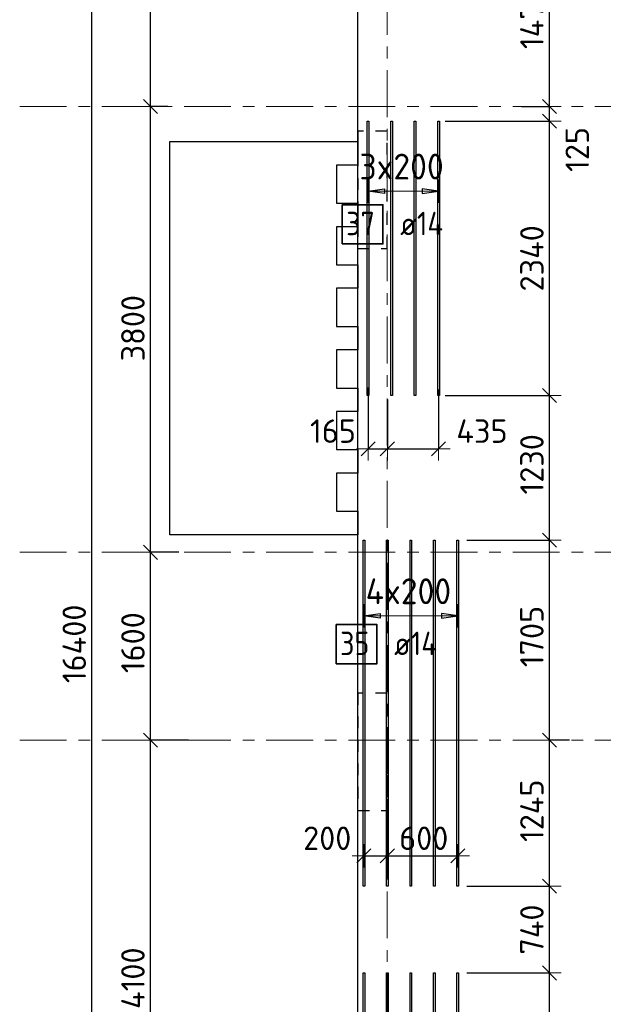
# Model space of a CAD drawing. Header units: metres. Extents: x -38 to 107, y -15 to 21.
# Tile 6 of 254: x -2.63 to 2.34, y 5.15 to 13.54. Entities that reach past the tile are written whole.
import ezdxf

# ---------------------------------------------------------------- set-up
doc = ezdxf.new("R2010")
doc.units = ezdxf.units.M
doc.header["$PDMODE"] = 65
for name, pattern in [('______11', [0.5, 0.4, -0.05, 0, -0.05]), ('______2', [0.0405, 0.03, -0.0105]), ('______5', [1.1, 0.8, -0.1, 0.1, -0.1])]:
    doc.linetypes.add(name, pattern=pattern)
for name, color, linetype, lineweight in [('XR$1$Осевая линия (1)', 7, '______5', 13), ('XR$1$Размерная линия (1)', 7, 'Continuous', 13), ('XR$5$Перекрытие (1)', 7, 'Continuous', 35), ('XR$5$Размерная линия (1)', 7, 'Continuous', 13)]:
    doc.layers.add(name, color=color, linetype=linetype, lineweight=lineweight)
doc.layers.add('XR$5$Арм.стержн.Доп. Арм верхн.зоны Х', color=7, linetype='Continuous', lineweight=35, true_color=0x8c8cff)
doc.layers.add('XR$7$Стена_ бетон несущ.', color=7, linetype='Continuous', lineweight=70, true_color=0xb4b496)
doc.styles.add('ISOCPEUR', font='txt')
doc.dimstyles.new('DIMSTYLE_2', dxfattribs={"dimtxt": 0.2, "dimasz": 0.2, "dimexe": 0, "dimexo": 0, "dimgap": 0.1, "dimtad": 2, "dimdec": 0, "dimlfac": 1000, "dimrnd": 5, "dimzin": 12, "dimdsep": 46, "dimtxsty": 'ISOCPEUR', "dimblk1": 'ALL_ML_STRICH', "dimblk2": 'ALL_ML_STRICH', "dimsah": 1, "dimcen": 0, "dimclrd": 7, "dimclre": 256, "dimclrt": 7, "dimadec": 0, "dimazin": 0, "dimtfac": 1, "dimtdec": 0, "dimtix": 1, "dimtmove": 2, "dimatfit": 3, "dimfxl": 0, "dimtzin": 0, "dimlwd": 0, "dimlwe": -3, "dimarcsym": 0})
doc.dimstyles.new('DIMSTYLE_3', dxfattribs={"dimtxt": 0.2, "dimasz": 0.2, "dimexe": 0, "dimexo": 0, "dimgap": 0.1, "dimtad": 2, "dimdec": 0, "dimlfac": 1000, "dimrnd": 5, "dimzin": 12, "dimdsep": 46, "dimtxsty": 'ISOCPEUR', "dimblk1": 'ALL_ML_STRICH', "dimblk2": 'ALL_ML_STRICH', "dimsah": 1, "dimcen": 0, "dimclrd": 7, "dimclre": 256, "dimclrt": 7, "dimadec": 0, "dimazin": 0, "dimtfac": 1, "dimtdec": 0, "dimtix": 1, "dimtmove": 2, "dimatfit": 3, "dimfxl": 0, "dimtzin": 0, "dimlwd": 0, "dimlwe": -3, "dimarcsym": 0})
doc.dimstyles.new('DIMSTYLE_36', dxfattribs={"dimtxt": 0.2, "dimasz": 0.2, "dimexe": 0, "dimexo": 0, "dimgap": 0.1, "dimtad": 0, "dimdec": 0, "dimlfac": 1000, "dimrnd": 5, "dimzin": 12, "dimdsep": 46, "dimtxsty": 'ISOCPEUR', "dimblk1": 'ALL_ML_STRICH', "dimblk2": 'ALL_ML_STRICH', "dimsah": 1, "dimcen": 0, "dimclrd": 7, "dimclre": 256, "dimclrt": 7, "dimadec": 0, "dimazin": 0, "dimtfac": 1, "dimtdec": 0, "dimtix": 1, "dimtmove": 2, "dimatfit": 3, "dimfxl": 0, "dimtvp": 1.2, "dimtzin": 0, "dimlwd": 0, "dimlwe": -3, "dimarcsym": 0})
doc.dimstyles.new('DIMSTYLE_37', dxfattribs={"dimtxt": 0.2, "dimasz": 0.2, "dimexe": 0, "dimexo": 0, "dimgap": 0.1, "dimtad": 2, "dimdec": 0, "dimlfac": 1000, "dimrnd": 5, "dimzin": 12, "dimdsep": 46, "dimtxsty": 'ISOCPEUR', "dimblk1": 'ALL_ML_STRICH', "dimblk2": 'ALL_ML_STRICH', "dimsah": 1, "dimcen": 0, "dimclrd": 7, "dimclre": 256, "dimclrt": 7, "dimadec": 0, "dimazin": 0, "dimtfac": 1, "dimtdec": 0, "dimtix": 1, "dimtmove": 2, "dimatfit": 3, "dimfxl": 0, "dimtvp": 1.2, "dimtzin": 0, "dimlwd": 0, "dimlwe": -3, "dimarcsym": 0})

# ---------------------------------------------------------------- blocks, each defined once
blk = doc.blocks.new('ALL_ML_STRICH')
at = {"color": 0, "linetype": 'ByBlock', "lineweight": -2}
for p, q in [((0, -0.5), (0, 0.5)), ((-1, 0), (0.5, 0)), ((-0.3, -0.3), (0.3, 0.3))]:
    blk.add_line(p, q, dxfattribs=at)
blk = doc.blocks.new('*D4')
at = {"layer": 'DEFPOINTS', "color": 7, "linetype": 'Continuous', "lineweight": 13, "transparency": 33554687}
for p in [(-1.6986, 16.4), (-2.2938, 0), (-2.0153, 0)]:
    blk.add_point(p, dxfattribs=at)
at = {"layer": 'XR$1$Размерная линия (1)', "color": 9, "linetype": 'Continuous', "lineweight": -2, "true_color": 0xc7c7c7, "transparency": 33554687}
for p, q in [((-1.7186, 16.4), (-2.0153, 16.4)), ((-2.2738, 0), (-2.0153, 0))]:
    blk.add_line(p, q, dxfattribs=at)
at = {"layer": 'XR$1$Размерная линия (1)', "color": 7, "linetype": 'Continuous', "lineweight": -2, "transparency": 33554687}
blk.add_line((-2.0153, 0), (-2.0153, 16.4), dxfattribs=at)
at = {"layer": 'XR$1$Размерная линия (1)', "color": 7, "linetype": 'Continuous', "lineweight": 13, "transparency": 33554687, "xscale": 0.2, "yscale": 0.2, "zscale": 0.2}
for p, rotation in [((-2.0153, 16.4), 90), ((-2.0153, 0), 270)]:
    blk.add_blockref('ALL_ML_STRICH', p, dxfattribs=dict(at, rotation=rotation))
at = {"layer": 'XR$1$Размерная линия (1)', "color": 7, "linetype": 'Continuous', "lineweight": 13, "transparency": 33554687, "insert": (-2.1653, 8.22), "char_height": 0.2, "width": 1, "attachment_point": 5, "rotation": 90, "style": 'ISOCPEUR'}
blk.add_mtext('\\A1;{16400}', dxfattribs=at)
blk = doc.blocks.new('*D6')
at = {"layer": 'DEFPOINTS', "color": 7, "linetype": 'Continuous', "lineweight": 13, "transparency": 33554687}
for p in [(-1.1719, 7.4), (-1.5153, 3.3), (-1.0635, 3.3)]:
    blk.add_point(p, dxfattribs=at)
at = {"layer": 'XR$1$Размерная линия (1)', "color": 9, "linetype": 'Continuous', "lineweight": -2, "true_color": 0xc7c7c7, "transparency": 33554687}
for p, q in [((-1.1919, 7.4), (-1.5153, 7.4)), ((-1.0835, 3.3), (-1.5153, 3.3))]:
    blk.add_line(p, q, dxfattribs=at)
at = {"layer": 'XR$1$Размерная линия (1)', "color": 7, "linetype": 'Continuous', "lineweight": -2, "transparency": 33554687}
blk.add_line((-1.5153, 3.3), (-1.5153, 7.4), dxfattribs=at)
at = {"layer": 'XR$1$Размерная линия (1)', "color": 7, "linetype": 'Continuous', "lineweight": 13, "transparency": 33554687, "xscale": 0.2, "yscale": 0.2, "zscale": 0.2}
for p, rotation in [((-1.5153, 7.4), 90), ((-1.5153, 3.3), 270)]:
    blk.add_blockref('ALL_ML_STRICH', p, dxfattribs=dict(at, rotation=rotation))
at = {"layer": 'XR$1$Размерная линия (1)', "color": 7, "linetype": 'Continuous', "lineweight": 13, "transparency": 33554687, "insert": (-1.6653, 5.37), "char_height": 0.2, "width": 0.8, "attachment_point": 5, "rotation": 90, "style": 'ISOCPEUR'}
blk.add_mtext('\\A1;{4100}', dxfattribs=at)
blk = doc.blocks.new('*D7')
at = {"layer": 'DEFPOINTS', "color": 7, "linetype": 'Continuous', "lineweight": 13, "transparency": 33554687}
for p in [(-1.2532, 9), (-1.5153, 7.4), (-1.1719, 7.4)]:
    blk.add_point(p, dxfattribs=at)
at = {"layer": 'XR$1$Размерная линия (1)', "color": 9, "linetype": 'Continuous', "lineweight": -2, "true_color": 0xc7c7c7, "transparency": 33554687}
for p, q in [((-1.2732, 9), (-1.5153, 9)), ((-1.1919, 7.4), (-1.5153, 7.4))]:
    blk.add_line(p, q, dxfattribs=at)
at = {"layer": 'XR$1$Размерная линия (1)', "color": 7, "linetype": 'Continuous', "lineweight": -2, "transparency": 33554687}
blk.add_line((-1.5153, 7.4), (-1.5153, 9), dxfattribs=at)
at = {"layer": 'XR$1$Размерная линия (1)', "color": 7, "linetype": 'Continuous', "lineweight": 13, "transparency": 33554687, "xscale": 0.2, "yscale": 0.2, "zscale": 0.2}
for p, rotation in [((-1.5153, 9), 90), ((-1.5153, 7.4), 270)]:
    blk.add_blockref('ALL_ML_STRICH', p, dxfattribs=dict(at, rotation=rotation))
at = {"layer": 'XR$1$Размерная линия (1)', "color": 7, "linetype": 'Continuous', "lineweight": 13, "transparency": 33554687, "insert": (-1.6653, 8.23), "char_height": 0.2, "width": 0.8, "attachment_point": 5, "rotation": 90, "style": 'ISOCPEUR'}
blk.add_mtext('\\A1;{1600}', dxfattribs=at)
blk = doc.blocks.new('*D8')
at = {"layer": 'DEFPOINTS', "color": 7, "linetype": 'Continuous', "lineweight": 13, "transparency": 33554687}
for p in [(-1.3472, 12.8), (-1.5153, 9), (-1.2532, 9)]:
    blk.add_point(p, dxfattribs=at)
at = {"layer": 'XR$1$Размерная линия (1)', "color": 9, "linetype": 'Continuous', "lineweight": -2, "true_color": 0xc7c7c7, "transparency": 33554687}
for p, q in [((-1.3672, 12.8), (-1.5153, 12.8)), ((-1.2732, 9), (-1.5153, 9))]:
    blk.add_line(p, q, dxfattribs=at)
at = {"layer": 'XR$1$Размерная линия (1)', "color": 7, "linetype": 'Continuous', "lineweight": -2, "transparency": 33554687}
blk.add_line((-1.5153, 9), (-1.5153, 12.8), dxfattribs=at)
at = {"layer": 'XR$1$Размерная линия (1)', "color": 7, "linetype": 'Continuous', "lineweight": 13, "transparency": 33554687, "xscale": 0.2, "yscale": 0.2, "zscale": 0.2}
for p, rotation in [((-1.5153, 12.8), 90), ((-1.5153, 9), 270)]:
    blk.add_blockref('ALL_ML_STRICH', p, dxfattribs=dict(at, rotation=rotation))
at = {"layer": 'XR$1$Размерная линия (1)', "color": 7, "linetype": 'Continuous', "lineweight": 13, "transparency": 33554687, "insert": (-1.6653, 10.91), "char_height": 0.2, "width": 0.8, "attachment_point": 5, "rotation": 90, "style": 'ISOCPEUR'}
blk.add_mtext('\\A1;{3800}', dxfattribs=at)
blk = doc.blocks.new('*D9')
at = {"layer": 'DEFPOINTS', "color": 7, "linetype": 'Continuous', "lineweight": 13, "transparency": 33554687}
for p in [(-1.2605, 16.4), (-1.5153, 12.8), (-1.3472, 12.8)]:
    blk.add_point(p, dxfattribs=at)
at = {"layer": 'XR$1$Размерная линия (1)', "color": 9, "linetype": 'Continuous', "lineweight": -2, "true_color": 0xc7c7c7, "transparency": 33554687}
for p, q in [((-1.2805, 16.4), (-1.5153, 16.4)), ((-1.3672, 12.8), (-1.5153, 12.8))]:
    blk.add_line(p, q, dxfattribs=at)
at = {"layer": 'XR$1$Размерная линия (1)', "color": 7, "linetype": 'Continuous', "lineweight": -2, "transparency": 33554687}
blk.add_line((-1.5153, 12.8), (-1.5153, 16.4), dxfattribs=at)
at = {"layer": 'XR$1$Размерная линия (1)', "color": 7, "linetype": 'Continuous', "lineweight": 13, "transparency": 33554687, "xscale": 0.2, "yscale": 0.2, "zscale": 0.2}
for p, rotation in [((-1.5153, 16.4), 90), ((-1.5153, 12.8), 270)]:
    blk.add_blockref('ALL_ML_STRICH', p, dxfattribs=dict(at, rotation=rotation))
at = {"layer": 'XR$1$Размерная линия (1)', "color": 7, "linetype": 'Continuous', "lineweight": 13, "transparency": 33554687, "insert": (-1.6653, 14.61), "char_height": 0.2, "width": 0.8, "attachment_point": 5, "rotation": 90, "style": 'ISOCPEUR'}
blk.add_mtext('\\A1;{3600}', dxfattribs=at)
blk = doc.blocks.new('*D621')
at = {"layer": 'DEFPOINTS', "color": 7, "linetype": 'Continuous', "lineweight": 13, "transparency": 33554687}
for p in [(0.338, 10.4234), (0.5022, 10.3236), (0.338, 9.883)]:
    blk.add_point(p, dxfattribs=at)
at = {"layer": 'XR$5$Размерная линия (1)', "color": 9, "linetype": 'Continuous', "lineweight": -2, "true_color": 0xc7c7c7, "transparency": 33554687}
for p, q in [((0.338, 10.4034), (0.338, 9.883)), ((0.5022, 10.3036), (0.5022, 9.883))]:
    blk.add_line(p, q, dxfattribs=at)
at = {"layer": 'XR$5$Размерная линия (1)', "color": 7, "linetype": 'Continuous', "lineweight": -2, "transparency": 33554687}
blk.add_line((0.338, 9.883), (0.5022, 9.883), dxfattribs=at)
at = {"layer": 'XR$5$Размерная линия (1)', "color": 7, "linetype": 'Continuous', "lineweight": 13, "transparency": 33554687, "xscale": 0.2, "yscale": 0.2, "zscale": 0.2, "rotation": 180}
blk.add_blockref('ALL_ML_STRICH', (0.338, 9.883), dxfattribs=at)
at = {"layer": 'XR$5$Размерная линия (1)', "color": 7, "linetype": 'Continuous', "lineweight": 13, "transparency": 33554687, "xscale": 0.2, "yscale": 0.2, "zscale": 0.2}
blk.add_blockref('ALL_ML_STRICH', (0.5022, 9.883), dxfattribs=at)
at = {"layer": 'XR$5$Размерная линия (1)', "color": 7, "linetype": 'Continuous', "lineweight": 13, "transparency": 33554687, "insert": (0.0386, 10.033), "char_height": 0.2, "width": 0.6, "attachment_point": 5, "style": 'ISOCPEUR'}
blk.add_mtext('\\A1;{165}', dxfattribs=at)
blk = doc.blocks.new('*D622')
at = {"layer": 'DEFPOINTS', "color": 7, "linetype": 'Continuous', "lineweight": 13, "transparency": 33554687}
for p in [(0.938, 10.4069), (0.5022, 10.3236), (0.5022, 9.883)]:
    blk.add_point(p, dxfattribs=at)
at = {"layer": 'XR$5$Размерная линия (1)', "color": 9, "linetype": 'Continuous', "lineweight": -2, "true_color": 0xc7c7c7, "transparency": 33554687}
for p, q in [((0.938, 10.3869), (0.938, 9.883)), ((0.5022, 10.3036), (0.5022, 9.883))]:
    blk.add_line(p, q, dxfattribs=at)
at = {"layer": 'XR$5$Размерная линия (1)', "color": 7, "linetype": 'Continuous', "lineweight": -2, "transparency": 33554687}
blk.add_line((0.5022, 9.883), (0.938, 9.883), dxfattribs=at)
at = {"layer": 'XR$5$Размерная линия (1)', "color": 7, "linetype": 'Continuous', "lineweight": 13, "transparency": 33554687, "xscale": 0.2, "yscale": 0.2, "zscale": 0.2, "rotation": 180}
blk.add_blockref('ALL_ML_STRICH', (0.5022, 9.883), dxfattribs=at)
at = {"layer": 'XR$5$Размерная линия (1)', "color": 7, "linetype": 'Continuous', "lineweight": 13, "transparency": 33554687, "xscale": 0.2, "yscale": 0.2, "zscale": 0.2}
blk.add_blockref('ALL_ML_STRICH', (0.938, 9.883), dxfattribs=at)
at = {"layer": 'XR$5$Размерная линия (1)', "color": 7, "linetype": 'Continuous', "lineweight": 13, "transparency": 33554687, "insert": (1.308, 10.0331), "char_height": 0.2, "width": 0.6, "attachment_point": 5, "style": 'ISOCPEUR'}
blk.add_mtext('\\A1;{435}', dxfattribs=at)
blk = doc.blocks.new('*D819')
at = {"layer": 'DEFPOINTS', "color": 7, "linetype": 'Continuous', "lineweight": 13, "transparency": 33554687}
for p in [(1.16, 5.4147), (1.6516, 3.3), (1.8833, 3.3)]:
    blk.add_point(p, dxfattribs=at)
at = {"layer": 'XR$5$Размерная линия (1)', "color": 9, "linetype": 'Continuous', "lineweight": -2, "true_color": 0xc7c7c7, "transparency": 33554687}
for p, q in [((1.18, 5.4147), (1.8833, 5.4147)), ((1.6716, 3.3), (1.8833, 3.3))]:
    blk.add_line(p, q, dxfattribs=at)
at = {"layer": 'XR$5$Размерная линия (1)', "color": 7, "linetype": 'Continuous', "lineweight": -2, "transparency": 33554687}
blk.add_line((1.8833, 3.3), (1.8833, 5.4147), dxfattribs=at)
at = {"layer": 'XR$5$Размерная линия (1)', "color": 7, "linetype": 'Continuous', "lineweight": 13, "transparency": 33554687, "xscale": 0.2, "yscale": 0.2, "zscale": 0.2}
for p, rotation in [((1.8833, 5.4147), 90), ((1.8833, 3.3), 270)]:
    blk.add_blockref('ALL_ML_STRICH', p, dxfattribs=dict(at, rotation=rotation))
at = {"layer": 'XR$5$Размерная линия (1)', "color": 7, "linetype": 'Continuous', "lineweight": 13, "transparency": 33554687, "insert": (1.7333, 4.4073), "char_height": 0.2, "width": 0.8, "attachment_point": 5, "rotation": 90, "style": 'ISOCPEUR'}
blk.add_mtext('\\A1;{2115}', dxfattribs=at)
blk = doc.blocks.new('*D820')
at = {"layer": 'DEFPOINTS', "color": 7, "linetype": 'Continuous', "lineweight": 13, "transparency": 33554687}
for p in [(1.16, 6.1547), (1.16, 5.4147), (1.8833, 5.4147)]:
    blk.add_point(p, dxfattribs=at)
at = {"layer": 'XR$5$Размерная линия (1)', "color": 9, "linetype": 'Continuous', "lineweight": -2, "true_color": 0xc7c7c7, "transparency": 33554687}
for p, q in [((1.18, 6.1547), (1.8833, 6.1547)), ((1.18, 5.4147), (1.8833, 5.4147))]:
    blk.add_line(p, q, dxfattribs=at)
at = {"layer": 'XR$5$Размерная линия (1)', "color": 7, "linetype": 'Continuous', "lineweight": -2, "transparency": 33554687}
blk.add_line((1.8833, 5.4147), (1.8833, 6.1547), dxfattribs=at)
at = {"layer": 'XR$5$Размерная линия (1)', "color": 7, "linetype": 'Continuous', "lineweight": 13, "transparency": 33554687, "xscale": 0.2, "yscale": 0.2, "zscale": 0.2}
for p, rotation in [((1.8833, 6.1547), 90), ((1.8833, 5.4147), 270)]:
    blk.add_blockref('ALL_ML_STRICH', p, dxfattribs=dict(at, rotation=rotation))
at = {"layer": 'XR$5$Размерная линия (1)', "color": 7, "linetype": 'Continuous', "lineweight": 13, "transparency": 33554687, "insert": (1.7333, 5.7847), "char_height": 0.2, "width": 0.6, "attachment_point": 5, "rotation": 90, "style": 'ISOCPEUR'}
blk.add_mtext('\\A1;{740}', dxfattribs=at)
blk = doc.blocks.new('*D821')
at = {"layer": 'DEFPOINTS', "color": 7, "linetype": 'Continuous', "lineweight": 13, "transparency": 33554687}
for p in [(2.0728, 7.4), (1.16, 6.1547), (1.8833, 6.1547)]:
    blk.add_point(p, dxfattribs=at)
at = {"layer": 'XR$5$Размерная линия (1)', "color": 9, "linetype": 'Continuous', "lineweight": -2, "true_color": 0xc7c7c7, "transparency": 33554687}
for p, q in [((2.0528, 7.4), (1.8833, 7.4)), ((1.18, 6.1547), (1.8833, 6.1547))]:
    blk.add_line(p, q, dxfattribs=at)
at = {"layer": 'XR$5$Размерная линия (1)', "color": 7, "linetype": 'Continuous', "lineweight": -2, "transparency": 33554687}
blk.add_line((1.8833, 6.1547), (1.8833, 7.4), dxfattribs=at)
at = {"layer": 'XR$5$Размерная линия (1)', "color": 7, "linetype": 'Continuous', "lineweight": 13, "transparency": 33554687, "xscale": 0.2, "yscale": 0.2, "zscale": 0.2}
for p, rotation in [((1.8833, 7.4), 90), ((1.8833, 6.1547), 270)]:
    blk.add_blockref('ALL_ML_STRICH', p, dxfattribs=dict(at, rotation=rotation))
at = {"layer": 'XR$5$Размерная линия (1)', "color": 7, "linetype": 'Continuous', "lineweight": 13, "transparency": 33554687, "insert": (1.7333, 6.7973), "char_height": 0.2, "width": 0.8, "attachment_point": 5, "rotation": 90, "style": 'ISOCPEUR'}
blk.add_mtext('\\A1;{1245}', dxfattribs=at)
blk = doc.blocks.new('*D822')
at = {"layer": 'DEFPOINTS', "color": 7, "linetype": 'Continuous', "lineweight": 13, "transparency": 33554687}
for p in [(1.16, 9.1044), (1.8833, 7.4), (2.0728, 7.4)]:
    blk.add_point(p, dxfattribs=at)
at = {"layer": 'XR$5$Размерная линия (1)', "color": 9, "linetype": 'Continuous', "lineweight": -2, "true_color": 0xc7c7c7, "transparency": 33554687}
for p, q in [((1.18, 9.1044), (1.8833, 9.1044)), ((2.0528, 7.4), (1.8833, 7.4))]:
    blk.add_line(p, q, dxfattribs=at)
at = {"layer": 'XR$5$Размерная линия (1)', "color": 7, "linetype": 'Continuous', "lineweight": -2, "transparency": 33554687}
blk.add_line((1.8833, 7.4), (1.8833, 9.1044), dxfattribs=at)
at = {"layer": 'XR$5$Размерная линия (1)', "color": 7, "linetype": 'Continuous', "lineweight": 13, "transparency": 33554687, "xscale": 0.2, "yscale": 0.2, "zscale": 0.2}
for p, rotation in [((1.8833, 9.1044), 90), ((1.8833, 7.4), 270)]:
    blk.add_blockref('ALL_ML_STRICH', p, dxfattribs=dict(at, rotation=rotation))
at = {"layer": 'XR$5$Размерная линия (1)', "color": 7, "linetype": 'Continuous', "lineweight": 13, "transparency": 33554687, "insert": (1.7333, 8.2822), "char_height": 0.2, "width": 0.8, "attachment_point": 5, "rotation": 90, "style": 'ISOCPEUR'}
blk.add_mtext('\\A1;{1705}', dxfattribs=at)
blk = doc.blocks.new('*D823')
at = {"layer": 'DEFPOINTS', "color": 7, "linetype": 'Continuous', "lineweight": 13, "transparency": 33554687}
for p in [(0.976, 10.3356), (1.16, 9.1044), (1.8833, 9.1044)]:
    blk.add_point(p, dxfattribs=at)
at = {"layer": 'XR$5$Размерная линия (1)', "color": 9, "linetype": 'Continuous', "lineweight": -2, "true_color": 0xc7c7c7, "transparency": 33554687}
for p, q in [((0.996, 10.3356), (1.8833, 10.3356)), ((1.18, 9.1044), (1.8833, 9.1044))]:
    blk.add_line(p, q, dxfattribs=at)
at = {"layer": 'XR$5$Размерная линия (1)', "color": 7, "linetype": 'Continuous', "lineweight": -2, "transparency": 33554687}
blk.add_line((1.8833, 9.1044), (1.8833, 10.3356), dxfattribs=at)
at = {"layer": 'XR$5$Размерная линия (1)', "color": 7, "linetype": 'Continuous', "lineweight": 13, "transparency": 33554687, "xscale": 0.2, "yscale": 0.2, "zscale": 0.2}
for p, rotation in [((1.8833, 10.3356), 90), ((1.8833, 9.1044), 270)]:
    blk.add_blockref('ALL_ML_STRICH', p, dxfattribs=dict(at, rotation=rotation))
at = {"layer": 'XR$5$Размерная линия (1)', "color": 7, "linetype": 'Continuous', "lineweight": 13, "transparency": 33554687, "insert": (1.7333, 9.75), "char_height": 0.2, "width": 0.8, "attachment_point": 5, "rotation": 90, "style": 'ISOCPEUR'}
blk.add_mtext('\\A1;{1230}', dxfattribs=at)
blk = doc.blocks.new('*D824')
at = {"layer": 'DEFPOINTS', "color": 7, "linetype": 'Continuous', "lineweight": 13, "transparency": 33554687}
for p in [(0.976, 12.6754), (0.976, 10.3356), (1.8833, 10.3356)]:
    blk.add_point(p, dxfattribs=at)
at = {"layer": 'XR$5$Размерная линия (1)', "color": 9, "linetype": 'Continuous', "lineweight": -2, "true_color": 0xc7c7c7, "transparency": 33554687}
for p, q in [((0.996, 12.6754), (1.8833, 12.6754)), ((0.996, 10.3356), (1.8833, 10.3356))]:
    blk.add_line(p, q, dxfattribs=at)
at = {"layer": 'XR$5$Размерная линия (1)', "color": 7, "linetype": 'Continuous', "lineweight": -2, "transparency": 33554687}
blk.add_line((1.8833, 10.3356), (1.8833, 12.6754), dxfattribs=at)
at = {"layer": 'XR$5$Размерная линия (1)', "color": 7, "linetype": 'Continuous', "lineweight": 13, "transparency": 33554687, "xscale": 0.2, "yscale": 0.2, "zscale": 0.2}
for p, rotation in [((1.8833, 12.6754), 90), ((1.8833, 10.3356), 270)]:
    blk.add_blockref('ALL_ML_STRICH', p, dxfattribs=dict(at, rotation=rotation))
at = {"layer": 'XR$5$Размерная линия (1)', "color": 7, "linetype": 'Continuous', "lineweight": 13, "transparency": 33554687, "insert": (1.7333, 11.5055), "char_height": 0.2, "width": 0.8, "attachment_point": 5, "rotation": 90, "style": 'ISOCPEUR'}
blk.add_mtext('\\A1;{2340}', dxfattribs=at)
blk = doc.blocks.new('*D825')
at = {"layer": 'DEFPOINTS', "color": 7, "linetype": 'Continuous', "lineweight": 13, "transparency": 33554687}
for p in [(1.6235, 12.8), (0.976, 12.6754), (1.8833, 12.6754)]:
    blk.add_point(p, dxfattribs=at)
at = {"layer": 'XR$5$Размерная линия (1)', "color": 9, "linetype": 'Continuous', "lineweight": -2, "true_color": 0xc7c7c7, "transparency": 33554687}
for p, q in [((1.6435, 12.8), (1.8833, 12.8)), ((0.996, 12.6754), (1.8833, 12.6754))]:
    blk.add_line(p, q, dxfattribs=at)
at = {"layer": 'XR$5$Размерная линия (1)', "color": 7, "linetype": 'Continuous', "lineweight": -2, "transparency": 33554687}
blk.add_line((1.8833, 12.6754), (1.8833, 12.8), dxfattribs=at)
at = {"layer": 'XR$5$Размерная линия (1)', "color": 7, "linetype": 'Continuous', "lineweight": 13, "transparency": 33554687, "xscale": 0.2, "yscale": 0.2, "zscale": 0.2}
for p, rotation in [((1.8833, 12.8), 90), ((1.8833, 12.6754), 270)]:
    blk.add_blockref('ALL_ML_STRICH', p, dxfattribs=dict(at, rotation=rotation))
at = {"layer": 'XR$5$Размерная линия (1)', "color": 7, "linetype": 'Continuous', "lineweight": 13, "transparency": 33554687, "insert": (2.1198, 12.4335), "char_height": 0.2, "width": 0.6, "attachment_point": 5, "rotation": 90, "style": 'ISOCPEUR'}
blk.add_mtext('\\A1;{125}', dxfattribs=at)
blk = doc.blocks.new('*D826')
at = {"layer": 'DEFPOINTS', "color": 7, "linetype": 'Continuous', "lineweight": 13, "transparency": 33554687}
for p in [(1.168, 14.2747), (1.6235, 12.8), (1.8833, 12.8)]:
    blk.add_point(p, dxfattribs=at)
at = {"layer": 'XR$5$Размерная линия (1)', "color": 9, "linetype": 'Continuous', "lineweight": -2, "true_color": 0xc7c7c7, "transparency": 33554687}
for p, q in [((1.188, 14.2747), (1.8833, 14.2747)), ((1.6435, 12.8), (1.8833, 12.8))]:
    blk.add_line(p, q, dxfattribs=at)
at = {"layer": 'XR$5$Размерная линия (1)', "color": 7, "linetype": 'Continuous', "lineweight": -2, "transparency": 33554687}
blk.add_line((1.8833, 12.8), (1.8833, 14.2747), dxfattribs=at)
at = {"layer": 'XR$5$Размерная линия (1)', "color": 7, "linetype": 'Continuous', "lineweight": 13, "transparency": 33554687, "xscale": 0.2, "yscale": 0.2, "zscale": 0.2}
for p, rotation in [((1.8833, 14.2747), 90), ((1.8833, 12.8), 270)]:
    blk.add_blockref('ALL_ML_STRICH', p, dxfattribs=dict(at, rotation=rotation))
at = {"layer": 'XR$5$Размерная линия (1)', "color": 7, "linetype": 'Continuous', "lineweight": 13, "transparency": 33554687, "insert": (1.7333, 13.5573), "char_height": 0.2, "width": 0.8, "attachment_point": 5, "rotation": 90, "style": 'ISOCPEUR'}
blk.add_mtext('\\A1;{1475}', dxfattribs=at)
blk = doc.blocks.new('*D829')
at = {"layer": 'DEFPOINTS', "color": 7, "linetype": 'Continuous', "lineweight": 13, "transparency": 33554687}
for p in [(0.3022, 6.4795), (0.5022, 6.4836), (0.3022, 6.413)]:
    blk.add_point(p, dxfattribs=at)
at = {"layer": 'XR$5$Размерная линия (1)', "color": 9, "linetype": 'Continuous', "lineweight": -2, "true_color": 0xc7c7c7, "transparency": 33554687}
for p, q in [((0.5022, 6.4636), (0.5022, 6.413)), ((0.3022, 6.4595), (0.3022, 6.413))]:
    blk.add_line(p, q, dxfattribs=at)
at = {"layer": 'XR$5$Размерная линия (1)', "color": 7, "linetype": 'Continuous', "lineweight": -2, "transparency": 33554687}
blk.add_line((0.3022, 6.413), (0.5022, 6.413), dxfattribs=at)
at = {"layer": 'XR$5$Размерная линия (1)', "color": 7, "linetype": 'Continuous', "lineweight": 13, "transparency": 33554687, "xscale": 0.2, "yscale": 0.2, "zscale": 0.2, "rotation": 180}
blk.add_blockref('ALL_ML_STRICH', (0.3022, 6.413), dxfattribs=at)
at = {"layer": 'XR$5$Размерная линия (1)', "color": 7, "linetype": 'Continuous', "lineweight": 13, "transparency": 33554687, "xscale": 0.2, "yscale": 0.2, "zscale": 0.2}
blk.add_blockref('ALL_ML_STRICH', (0.5022, 6.413), dxfattribs=at)
at = {"layer": 'XR$5$Размерная линия (1)', "color": 7, "linetype": 'Continuous', "lineweight": 13, "transparency": 33554687, "insert": (-0.0102, 6.5629), "char_height": 0.2, "width": 0.6, "attachment_point": 5, "style": 'ISOCPEUR'}
blk.add_mtext('\\A1;{200}', dxfattribs=at)
blk = doc.blocks.new('*D830')
at = {"layer": 'DEFPOINTS', "color": 7, "linetype": 'Continuous', "lineweight": 13, "transparency": 33554687}
for p in [(0.5022, 6.4836), (1.1022, 6.4753), (0.5022, 6.413)]:
    blk.add_point(p, dxfattribs=at)
at = {"layer": 'XR$5$Размерная линия (1)', "color": 9, "linetype": 'Continuous', "lineweight": -2, "true_color": 0xc7c7c7, "transparency": 33554687}
for p, q in [((0.5022, 6.4636), (0.5022, 6.413)), ((1.1022, 6.4553), (1.1022, 6.413))]:
    blk.add_line(p, q, dxfattribs=at)
at = {"layer": 'XR$5$Размерная линия (1)', "color": 7, "linetype": 'Continuous', "lineweight": -2, "transparency": 33554687}
blk.add_line((0.5022, 6.413), (1.1022, 6.413), dxfattribs=at)
at = {"layer": 'XR$5$Размерная линия (1)', "color": 7, "linetype": 'Continuous', "lineweight": 13, "transparency": 33554687, "xscale": 0.2, "yscale": 0.2, "zscale": 0.2, "rotation": 180}
blk.add_blockref('ALL_ML_STRICH', (0.5022, 6.413), dxfattribs=at)
at = {"layer": 'XR$5$Размерная линия (1)', "color": 7, "linetype": 'Continuous', "lineweight": 13, "transparency": 33554687, "xscale": 0.2, "yscale": 0.2, "zscale": 0.2}
blk.add_blockref('ALL_ML_STRICH', (1.1022, 6.413), dxfattribs=at)
at = {"layer": 'XR$5$Размерная линия (1)', "color": 7, "linetype": 'Continuous', "lineweight": 13, "transparency": 33554687, "insert": (0.8122, 6.563), "char_height": 0.2, "width": 0.6, "attachment_point": 5, "style": 'ISOCPEUR'}
blk.add_mtext('\\A1;{600}', dxfattribs=at)

msp = doc.modelspace()

# ---------------------------------------------------------------- linework, layer by layer
at = {"layer": 'XR$1$Осевая линия (1)', "color": 253, "linetype": '______11', "lineweight": 13, "true_color": 0xa0a0a0, "transparency": 33554687}
for p, q in [((0.5, -3.39), (0.5, 19.78)), ((-2.63, 12.8), (62.6, 12.8)), ((-2.63, 9), (62.6, 9)), ((-2.63, 7.4), (62.6, 7.4))]:
    msp.add_line(p, q, dxfattribs=at)
at = {"layer": 'XR$5$Арм.стержн.Доп. Арм верхн.зоны Х', "color": 253, "linetype": 'Continuous', "lineweight": -3, "true_color": 0xa0a0a0, "transparency": 33554687}
for p, q in [((0.338, 12.0779), (0.338, 12.1779)), ((0.938, 12.0779), (0.938, 12.1779)), ((0.338, 12.0779), (0.338, 11.9779)), ((0.938, 12.0779), (0.938, 11.9779)), ((0.302, 8.458), (0.302, 8.558)), ((1.102, 8.458), (1.102, 8.558)), ((0.302, 8.458), (0.302, 8.358)), ((1.102, 8.458), (1.102, 8.358))]:
    msp.add_line(p, q, dxfattribs=at)
at = {"layer": 'XR$5$Арм.стержн.Доп. Арм верхн.зоны Х', "color": 7, "linetype": 'Continuous', "lineweight": 25, "transparency": 33554687}
for p, q in [((0.338, 12.0779), (0.478, 12.0979)), ((0.478, 12.0979), (0.478, 12.0579)), ((0.938, 12.0779), (0.798, 12.0979)), ((0.798, 12.0979), (0.798, 12.0579)), ((0.478, 12.0579), (0.338, 12.0779)), ((0.798, 12.0579), (0.938, 12.0779)), ((0.302, 8.458), (0.442, 8.478)), ((0.442, 8.478), (0.442, 8.438)), ((1.102, 8.458), (0.962, 8.478)), ((0.962, 8.478), (0.962, 8.438)), ((0.442, 8.438), (0.302, 8.458)), ((0.962, 8.438), (1.102, 8.458))]:
    msp.add_line(p, q, dxfattribs=at)
at = {"layer": 'XR$5$Арм.стержн.Доп. Арм верхн.зоны Х', "color": 7, "linetype": 'Continuous', "lineweight": 13, "transparency": 33554687}
for p, q in [((0.338, 12.0779), (0.338, 12.0779)), ((0.338, 12.0779), (0.938, 12.0779)), ((0.938, 12.0779), (0.938, 12.0779)), ((0.302, 8.458), (0.302, 8.458)), ((0.302, 8.458), (1.102, 8.458)), ((1.102, 8.458), (1.102, 8.458))]:
    msp.add_line(p, q, dxfattribs=at)
at = {"layer": 'XR$5$Арм.стержн.Доп. Арм верхн.зоны Х', "color": 7, "linetype": 'Continuous', "lineweight": 25, "transparency": 33554687}
for points in [[(0.331, 10.3356), (0.331, 12.6756), (0.345, 12.6756), (0.345, 10.3356), (0.331, 10.3356)], [(0.531, 10.3356), (0.531, 12.6756), (0.545, 12.6756), (0.545, 10.3356), (0.531, 10.3356)], [(0.731, 10.3356), (0.731, 12.6756), (0.745, 12.6756), (0.745, 10.3356), (0.731, 10.3356)], [(0.931, 10.3356), (0.931, 12.6756), (0.945, 12.6756), (0.945, 10.3356), (0.931, 10.3356)], [(0.295, 6.1547), (0.295, 9.1047), (0.309, 9.1047), (0.309, 6.1547), (0.295, 6.1547)], [(0.495, 6.1547), (0.495, 9.1047), (0.509, 9.1047), (0.509, 6.1547), (0.495, 6.1547)], [(0.695, 6.1547), (0.695, 9.1047), (0.709, 9.1047), (0.709, 6.1547), (0.695, 6.1547)], [(0.895, 6.1547), (0.895, 9.1047), (0.909, 9.1047), (0.909, 6.1547), (0.895, 6.1547)], [(1.095, 6.1547), (1.095, 9.1047), (1.109, 9.1047), (1.109, 6.1547), (1.095, 6.1547)], [(0.295, 2.4647), (0.295, 5.4147), (0.309, 5.4147), (0.309, 2.4647), (0.295, 2.4647)], [(0.495, 2.4647), (0.495, 5.4147), (0.509, 5.4147), (0.509, 2.4647), (0.495, 2.4647)], [(0.695, 2.4647), (0.695, 5.4147), (0.709, 5.4147), (0.709, 2.4647), (0.695, 2.4647)], [(0.895, 2.4647), (0.895, 5.4147), (0.909, 5.4147), (0.909, 2.4647), (0.895, 2.4647)], [(1.095, 2.4647), (1.095, 5.4147), (1.109, 5.4147), (1.109, 2.4647), (1.095, 2.4647)]]:
    msp.add_lwpolyline(points, dxfattribs=at)
at = {"layer": 'XR$5$Арм.стержн.Доп. Арм верхн.зоны Х', "color": 7, "linetype": 'Continuous', "lineweight": 35, "transparency": 33554687}
for points in [[(0.1181, 11.6291), (0.4648, 11.6291), (0.4648, 11.9624), (0.1181, 11.9624), (0.1181, 11.6291)], [(0.0664, 8.0505), (0.413, 8.0505), (0.413, 8.3838), (0.0664, 8.3838), (0.0664, 8.0505)]]:
    msp.add_lwpolyline(points, dxfattribs=at)
at = {"layer": 'XR$5$Перекрытие (1)', "color": 7, "linetype": 'Continuous', "lineweight": 25, "transparency": 33554687}
for p, q in [((0.25, -0.2498), (0.25, 16.6502)), ((-1.35, 9.1502), (-1.35, 12.5002)), ((-1.35, 12.5002), (0.0698, 12.5002)), ((0.0698, 12.5002), (0.2498, 12.5002)), ((0.2498, 12.5002), (0.2498, 12.3002)), ((0.2498, 12.3002), (0.0698, 12.3002)), ((0.07, 12.3002), (0.07, 11.9752)), ((0.0698, 11.9752), (0.2498, 11.9752)), ((0.2498, 11.9752), (0.2498, 11.7752)), ((0.2498, 11.7752), (0.0698, 11.7752)), ((0.07, 11.7752), (0.07, 11.4502)), ((0.0698, 11.4502), (0.2498, 11.4502)), ((0.2498, 11.4502), (0.2498, 11.2502)), ((0.2498, 11.2502), (0.0698, 11.2502)), ((0.07, 11.2502), (0.07, 10.9252)), ((0.0698, 10.9252), (0.2498, 10.9252)), ((0.2498, 10.9252), (0.2498, 10.7252)), ((0.2498, 10.7252), (0.0698, 10.7252)), ((0.07, 10.7252), (0.07, 10.4002)), ((0.0698, 10.4002), (0.2498, 10.4002)), ((0.2498, 10.4002), (0.2498, 10.2002)), ((0.2498, 10.2002), (0.0698, 10.2002)), ((0.07, 10.2002), (0.07, 9.8752)), ((0.0698, 9.8752), (0.2498, 9.8752)), ((0.2498, 9.8752), (0.2498, 9.6752)), ((0.2498, 9.6752), (0.0698, 9.6752)), ((0.07, 9.6752), (0.07, 9.3502)), ((0.0698, 9.3502), (0.2498, 9.3502)), ((0.2498, 9.3502), (0.2498, 9.1502)), ((0.0698, 9.1502), (-1.35, 9.1502)), ((0.2498, 9.1502), (0.0698, 9.1502))]:
    msp.add_line(p, q, dxfattribs=at)
at = {"layer": 'XR$7$Стена_ бетон несущ.', "color": 253, "linetype": '______2', "lineweight": -3, "true_color": 0xa0a0a0, "transparency": 33554687}
for p, q in [((0.5, 12.59), (0.25, 12.59)), ((0.25, 12.59), (0.25, 11.59)), ((0.5, 11.59), (0.5, 12.59)), ((0.25, 11.59), (0.5, 11.59)), ((0.5, 7.7999), (0.25, 7.7999)), ((0.25, 7.7999), (0.25, 7.7999)), ((0.25, 7.7999), (0.25, 6.7999)), ((0.5, 7.4), (0.5, 7.7999)), ((0.5, 7.2), (0.5, 7.4)), ((0.5, 6.7999), (0.5, 7.2)), ((0.25, 6.7999), (0.5, 6.7999))]:
    msp.add_line(p, q, dxfattribs=at)

# ---------------------------------------------------------------- texts
at = {"layer": 'XR$5$Арм.стержн.Доп. Арм верхн.зоны Х', "color": 7, "linetype": 'Continuous', "lineweight": 13, "transparency": 33554687, "char_height": 0.22, "attachment_point": 7, "style": 'ISOCPEUR'}
for s, insert, width in [('\\W0.95;3x200', (0.264, 12.1779), 0.873359), ('\\W0.95;4x200', (0.317, 8.558), 0.895564)]:
    msp.add_mtext(s, dxfattribs=dict(at, insert=insert, width=width))
at = {"layer": 'XR$5$Арм.стержн.Доп. Арм верхн.зоны Х', "color": 7, "linetype": 'Continuous', "lineweight": 25, "transparency": 33554687, "char_height": 0.2, "attachment_point": 7, "style": 'ISOCPEUR'}
for s, insert, width in [('\\W0.87;37', (0.1514, 11.7024), 0.367208), ('\\W0.89; ø14 ', (0.4981, 11.7024), 0.769432), ('\\W0.87;35', (0.0997, 8.1238), 0.367208), ('\\W0.89; ø14 ', (0.4464, 8.1238), 0.769432)]:
    msp.add_mtext(s, dxfattribs=dict(at, insert=insert, width=width))

# ---------------------------------------------------------------- dimensions: what is measured, and where the dimension line sits
at = {"layer": 'XR$1$Размерная линия (1)', "color": 7, "linetype": 'Continuous', "lineweight": 13, "transparency": 33554687}
for base, p1, p2, dimstyle, picture, middle in [((-2.0153, 16.4), (-2.2738, 0), (-1.7186, 16.4), 'DIMSTYLE_2', '*D4', (-2.1653, 8.22)), ((-1.5153, 16.4), (-1.3672, 12.8), (-1.2805, 16.4), 'DIMSTYLE_3', '*D9', (-1.6653, 14.61)), ((-1.5153, 12.8), (-1.2732, 9), (-1.3672, 12.8), 'DIMSTYLE_3', '*D8', (-1.6653, 10.91)), ((-1.5153, 9), (-1.1919, 7.4), (-1.2732, 9), 'DIMSTYLE_3', '*D7', (-1.6653, 8.23)), ((-1.5153, 7.4), (-1.0835, 3.3), (-1.1919, 7.4), 'DIMSTYLE_3', '*D6', (-1.6653, 5.37))]:
    dim = msp.add_linear_dim(base=base, p1=p1, p2=p2, angle=90, dimstyle=dimstyle, override={"dimpost": '<>', "dimclrd": 7, "dimclre": 9, "dimclrt": 7, "dimlwd": 0, "dimlwe": 65533}, dxfattribs=at)
    dim.commit()
    dim.dimension.update_dxf_attribs({"geometry": picture, "text_midpoint": middle, "dimtype": 160})
at = {"layer": 'XR$5$Размерная линия (1)', "color": 7, "linetype": 'Continuous', "lineweight": 13, "transparency": 33554687}
for base, p1, p2, dimstyle, picture, middle in [((1.8833, 14.2747), (1.6435, 12.8), (1.188, 14.2747), 'DIMSTYLE_3', '*D826', (1.7333, 13.5573)), ((1.8833, 12.8), (0.996, 12.6754), (1.6435, 12.8), 'DIMSTYLE_36', '*D825', (2.1198, 12.4335)), ((1.8833, 12.6754), (0.996, 10.3356), (0.996, 12.6754), 'DIMSTYLE_3', '*D824', (1.7333, 11.5055)), ((1.8833, 10.3356), (1.18, 9.1044), (0.996, 10.3356), 'DIMSTYLE_3', '*D823', (1.7333, 9.75)), ((1.8833, 9.1044), (2.0528, 7.4), (1.18, 9.1044), 'DIMSTYLE_3', '*D822', (1.7333, 8.2822)), ((1.8833, 7.4), (1.18, 6.1547), (2.0528, 7.4), 'DIMSTYLE_3', '*D821', (1.7333, 6.7973)), ((1.8833, 6.1547), (1.18, 5.4147), (1.18, 6.1547), 'DIMSTYLE_3', '*D820', (1.7333, 5.7847)), ((1.8833, 5.4147), (1.6716, 3.3), (1.18, 5.4147), 'DIMSTYLE_3', '*D819', (1.7333, 4.4073))]:
    dim = msp.add_linear_dim(base=base, p1=p1, p2=p2, angle=90, dimstyle=dimstyle, override={"dimpost": '<>', "dimclrd": 7, "dimclre": 9, "dimclrt": 7, "dimlwd": 0, "dimlwe": 65533}, dxfattribs=at)
    dim.commit()
    dim.dimension.update_dxf_attribs({"geometry": picture, "text_midpoint": middle, "dimtype": 160})
for base, p1, p2, dimstyle, picture, middle in [((0.5022, 9.883), (0.338, 10.4034), (0.5022, 10.3036), 'DIMSTYLE_37', '*D621', (0.0386, 10.033)), ((0.938, 9.883), (0.5022, 10.3036), (0.938, 10.3869), 'DIMSTYLE_37', '*D622', (1.308, 10.0331)), ((0.5022, 6.413), (0.3022, 6.4595), (0.5022, 6.4636), 'DIMSTYLE_37', '*D829', (-0.0102, 6.5629)), ((1.1022, 6.413), (0.5022, 6.4636), (1.1022, 6.4553), 'DIMSTYLE_3', '*D830', (0.8122, 6.563))]:
    dim = msp.add_linear_dim(base=base, p1=p1, p2=p2, dimstyle=dimstyle, override={"dimpost": '<>', "dimclrd": 7, "dimclre": 9, "dimclrt": 7, "dimlwd": 0, "dimlwe": 65533}, dxfattribs=at)
    dim.commit()
    dim.dimension.update_dxf_attribs({"geometry": picture, "text_midpoint": middle, "dimtype": 160})

doc.saveas('drawing.dxf')
